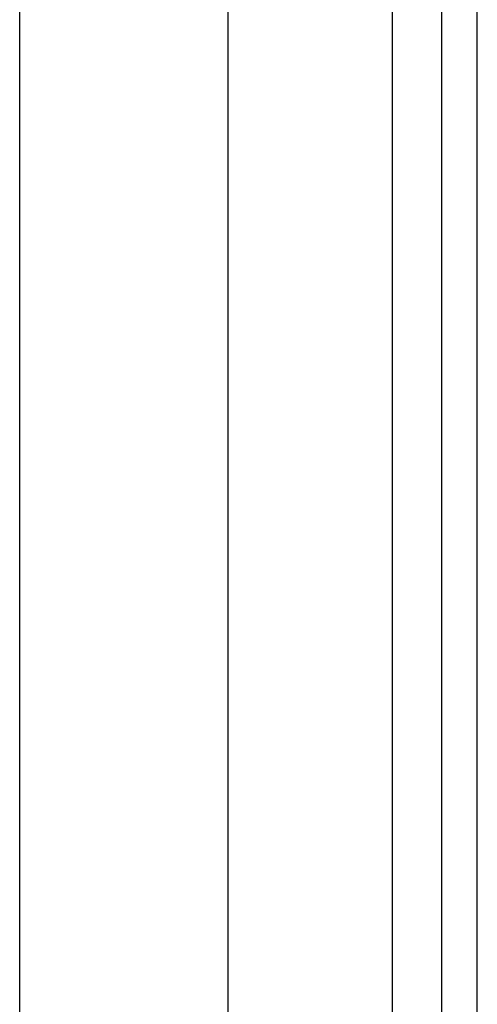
# Model space of a CAD drawing. Header units: inches. Extents: x 5 to 161, y 9 to 87.
# Tile 99 of 195: x 33.772 to 34.638, y 45.403 to 47.267. Entities that reach past the tile are written whole.
import ezdxf

# ---------------------------------------------------------------- set-up
doc = ezdxf.new("R2010")
doc.units = ezdxf.units.IN
doc.header["$MEASUREMENT"] = 0
doc.layers.add('Visible Edges(ANSI)', color=7, linetype='Continuous', lineweight=25)
doc.layers.add('Visible Tangent Edges(ANSI)', color=7, linetype='Continuous', lineweight=25)

msp = doc.modelspace()

# ---------------------------------------------------------------- linework, layer by layer
at = {"layer": 'Visible Edges(ANSI)'}
for p, q in [((33.7724, 42.2105), (33.7724, 57.9901)), ((34.1661, 57.1761), (34.1661, 43.0246)), ((34.5705, 56.8331), (34.5705, 43.3676)), ((34.6385, 43.3676), (34.6385, 56.8331))]:
    msp.add_line(p, q, dxfattribs=at)
at = {"layer": 'Visible Tangent Edges(ANSI)'}
msp.add_line((34.4775, 56.9044), (34.4775, 43.2962), dxfattribs=at)

doc.saveas('drawing.dxf')
